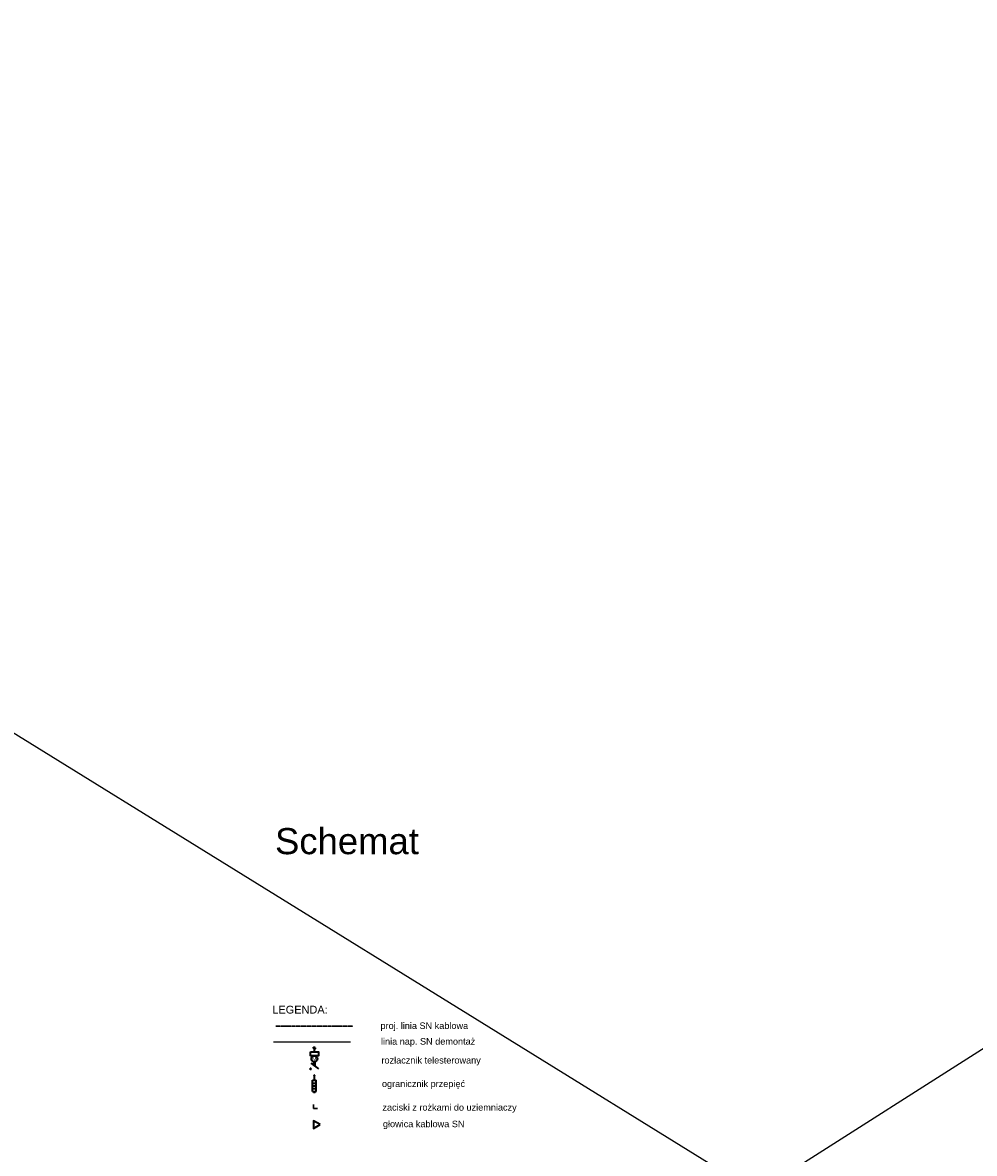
# Model space of a CAD drawing. Header units: metres. Extents: x -1993 to 4624, y 674 to 2411.
# Tile 5 of 14: x -928 to -563, y 1545 to 1978. Entities that reach past the tile are written whole.
import ezdxf

# ---------------------------------------------------------------- set-up
doc = ezdxf.new("R2010")
doc.units = ezdxf.units.M
doc.linetypes.add('DASHDOT2', pattern=[0.5, 0.25, -0.125, 0, -0.125])
doc.layers.add('# OBMBS-9x-19xxx __EI_opis_nN', color=144, linetype='Continuous', lineweight=0, true_color=0x007299)
doc.layers.add('# OBMBS-9x-19xxx _EI_ schemat', color=1, linetype='Continuous')
doc.layers.add('# OBMBS-9x-19xxx _EI_demontaż SN', color=1, linetype='Demontaż_(6m)')
doc.layers.add('# OBMBS-9x-19xxx _EI_tabelka', color=250, linetype='Continuous', lineweight=25)
doc.layers.add('# OBMBS-9x-19xxx _SN PROJ. KABLE 15kV', color=10, linetype='DASHDOT2', lineweight=30)
doc.styles.add('linie', font='simplex.shx', dxfattribs={"height": 1})
doc.styles.get("Standard").update_dxf_attribs({"font": 'ARIAL.TTF'})
doc.linetypes.add('Demontaż_(6m)', pattern='A,6,["x",linie,S=2,R=0,X=-0.5238,Y=-0.66667],0', length=6)
doc.linetypes.add('FENCELINE5', pattern='A,8,-1,[148,AAA.SHX,S=1,R=0,X=0,Y=0],-1', length=10)

# ---------------------------------------------------------------- blocks, each defined once
blk = doc.blocks.new('G$C2CA46FFD')
at = {"layer": '# OBMBS-9x-19xxx _EI_ schemat', "color": 244, "lineweight": 35, "ltscale": 0.5}
for p, q in [((1.63, 6.99), (1.64, 9.01)), ((1.64, 8), (1.11, 8.57)), ((1.64, 8), (2.17, 8.57)), ((1.36, 3.13), (1.36, 1.8)), ((1.87, 3.11), (1.87, 1.44))]:
    blk.add_line(p, q, dxfattribs=at)
at = {"layer": '# OBMBS-9x-19xxx _EI_ schemat', "color": 1, "lineweight": 35}
blk.add_line((3.38, 0.36), (0.36, 2.53), dxfattribs=at)
at = {"layer": '# OBMBS-9x-19xxx _EI_ schemat', "color": 244, "lineweight": 35, "ltscale": 0.5}
blk.add_lwpolyline([(0.1, 6.99), (3.17, 6.99), (3.16, 5.4), (0.09, 5.41)], close=True, dxfattribs=at)
at = {"layer": '# OBMBS-9x-19xxx _EI_ schemat', "color": 1, "lineweight": 30}
blk.add_lwpolyline([(0, 0), (0, 0.71)], dxfattribs=at)
at = {"layer": '# OBMBS-9x-19xxx _EI_ schemat', "color": 244, "lineweight": 35, "ltscale": 0.5}
blk.add_circle((1.64, 4.25), 1.16, dxfattribs=at)
at = {"layer": '# OBMBS-9x-19xxx _EI_ schemat', "color": 1, "lineweight": 30}
blk.add_arc((0, 0.36), 0.357, 270.0201, 90.0201, dxfattribs=at)
at = {"layer": '# OBMBS-9x-19xxx _EI_ schemat', "color": 1, "lineweight": 30, "insert": (0.2, 5.03), "char_height": 1.5, "width": 2.9275, "attachment_point": 1, "rotation": 0.0195, "line_spacing_factor": 1.2}
blk.add_mtext('\\pxqc;M', dxfattribs=at)
blk = doc.blocks.new('Ogranicznik')
at = {"layer": '# OBMBS-9x-19xxx _EI_ schemat', "color": 0, "lineweight": 35}
for p, q in [((-1.77, 9.18), (-1.77, 7.28)), ((-2.47, 3.06), (-2.47, 7.28)), ((-1.07, 7.28), (-2.47, 7.28)), ((-1.07, 6.22), (-2.47, 6.22)), ((-1.07, 5.17), (-2.47, 5.17)), ((-1.07, 3.06), (-1.07, 7.28)), ((-1.07, 4.11), (-2.47, 4.11)), ((-1.07, 3.06), (-2.47, 3.06)), ((-1.76, 3.06), (-1.76, 2.36))]:
    blk.add_line(p, q, dxfattribs=at)
blk = doc.blocks.new('G$CBA17ADA8')
at = {"layer": '# OBMBS-9x-19xxx _EI_ schemat', "color": 1, "lineweight": 30}
for p, q in [((0, 1.58), (0, 0)), ((0, 0), (1.54, 0))]:
    blk.add_line(p, q, dxfattribs=at)
blk = doc.blocks.new('G$CAA43476E')
at = {"layer": '# OBMBS-9x-19xxx _EI_ schemat', "color": 1, "lineweight": 35, "ltscale": 0.5}
blk.add_lwpolyline([(2.51, 1.45), (0, 2.9), (0, 0)], close=True, dxfattribs=at)

msp = doc.modelspace()

# ---------------------------------------------------------------- linework, layer by layer
at = {"layer": '# OBMBS-9x-19xxx _EI_ schemat', "color": 1, "linetype": 'ByBlock', "lineweight": 40, "ltscale": 0.5}
msp.add_circle((-816.047, 1574.648), 0.0873, dxfattribs=at)
at = {"layer": '# OBMBS-9x-19xxx _EI_demontaż SN'}
msp.add_lwpolyline([(-831.615, 1587.548), (-802.238, 1587.548)], dxfattribs=at)
at = {"layer": '# OBMBS-9x-19xxx _SN PROJ. KABLE 15kV'}
msp.add_lwpolyline([(-830.74, 1593.531), (-801.339, 1593.531)], dxfattribs=at)
for p, q in [((740.445, 2410.807), (-1993.273, 674.241)), ((-1976.372, 2351.654), (655.941, 724.943))]:
    msp.add_line(p, q)

# ---------------------------------------------------------------- block references
at = {"layer": '# OBMBS-9x-19xxx _EI_ schemat', "color": 1}
for name, p in [('G$C2CA46FFD', (-817.651, 1576.734)), ('G$CBA17ADA8', (-816.342, 1561.96)), ('G$CAA43476E', (-816.342, 1554.323))]:
    msp.add_blockref(name, p, dxfattribs=at)
at = {"layer": '# OBMBS-9x-19xxx _EI_ schemat', "color": 1, "lineweight": 30, "xscale": -1}
msp.add_blockref('Ogranicznik', (-817.818, 1565.472), dxfattribs=at)

# ---------------------------------------------------------------- texts
at = {"layer": '# OBMBS-9x-19xxx __EI_opis_nN', "linetype": 'FENCELINE5', "insert": (-831.09, 1669.345), "char_height": 10, "width": 272.61145, "attachment_point": 1}
msp.add_mtext('Schemat', dxfattribs=at)
at = {"layer": '# OBMBS-9x-19xxx _EI_demontaż SN', "char_height": 2.5, "attachment_point": 1}
for s, insert, width in [('linia nap. SN demontaż', (-790.502, 1588.92), 41.57153), ('rozłacznik telesterowany', (-790.316, 1581.693), 53.59987), ('ogranicznik przepięć', (-790.131, 1572.673), 41.57153), ('zaciski z rożkami do uziemniaczy', (-789.945, 1563.653), 61.98659), ('głowica kablowa SN', (-789.759, 1557.308), 61.98659)]:
    msp.add_mtext(s, dxfattribs=dict(at, insert=insert, width=width))
at = {"layer": '# OBMBS-9x-19xxx _EI_tabelka', "linetype": 'FENCELINE5', "insert": (-832.107, 1601.32), "char_height": 3, "width": 58.81278, "attachment_point": 1}
msp.add_mtext('LEGENDA:', dxfattribs=at)
at = {"layer": '# OBMBS-9x-19xxx _SN PROJ. KABLE 15kV', "insert": (-790.688, 1594.905), "char_height": 2.5, "width": 41.57153, "attachment_point": 1}
msp.add_mtext('proj. linia SN kablowa', dxfattribs=at)

doc.saveas('drawing.dxf')
